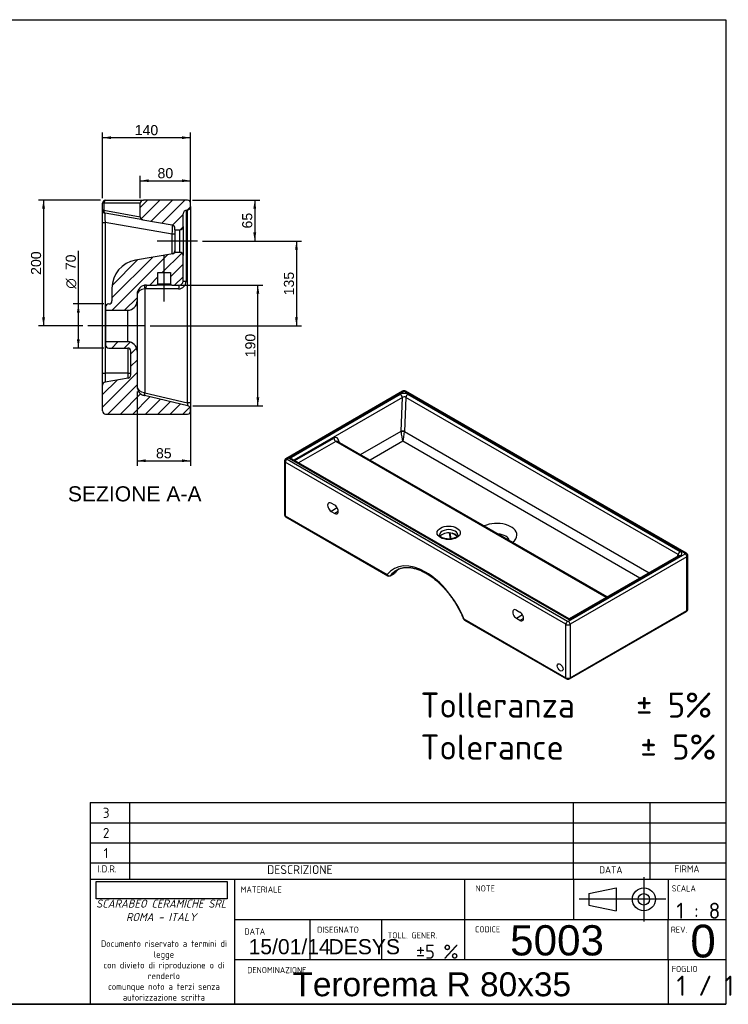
# Model space of a CAD drawing. Header units: millimetres. Extents: x 11 to 285, y 7 to 203.
# Tile 2 of 2: x 144 to 285, y 7 to 203. Entities that reach past the tile are written whole.
import ezdxf
from ezdxf.enums import TextEntityAlignment as Align
from ezdxf.lldxf.tags import DXFTag

# ---------------------------------------------------------------- set-up
doc = ezdxf.new("R2010")
doc.units = ezdxf.units.MM
for name, color, linetype in [('1', 7, 'Continuous'), ('Default', 7, 'Continuous'), ('Predefinito', 7, 'Continuous'), ('TEOREMAR_80X35', 7, 'Continuous')]:
    doc.layers.add(name, color=color, linetype=linetype)
doc.styles.add('SEACAD_Arial', font='arial.ttf')
doc.styles.add('SEACAD_Solid_Edge_ANSI1_Symbols', font='semeca1.ttf')
doc.styles.add('SEACAD_Solid_Edge_ISOB', font='seisobd.ttf')
tags = doc.linetypes.add('CENTER2', pattern=[28.575, 19.05, -3.175, 3.175, -3.175]).pattern_tags.tags
tags[10:11] = [DXFTag(74, 4), DXFTag(75, 0), DXFTag(340, '0'), DXFTag(46, 0.0), DXFTag(50, 0.0), DXFTag(44, 0.0), DXFTag(45, 0.0)]
tags[8:9] = [DXFTag(74, 4), DXFTag(75, 0), DXFTag(340, '0'), DXFTag(46, 0.0), DXFTag(50, 0.0), DXFTag(44, 0.0), DXFTag(45, 0.0)]
tags[6:7] = [DXFTag(74, 4), DXFTag(75, 0), DXFTag(340, '0'), DXFTag(46, 0.0), DXFTag(50, 0.0), DXFTag(44, 0.0), DXFTag(45, 0.0)]
tags[4:5] = [DXFTag(74, 4), DXFTag(75, 0), DXFTag(340, '0'), DXFTag(46, 0.0), DXFTag(50, 0.0), DXFTag(44, 0.0), DXFTag(45, 0.0)]
doc.dimstyles.new('ISO_PALLINATURA', dxfattribs={"dimtxt": 2, "dimasz": 1.7, "dimexe": 1, "dimexo": 1, "dimgap": 1, "dimtad": 1, "dimlfac": 8, "dimtxsty": 'SEACAD_Arial', "dimblk1": '_SE_FILLED', "dimblk2": '_SE_FILLED', "dimsah": 1, "dimcen": 1, "dimadec": 0, "dimazin": 0, "dimtfac": 1, "dimtmove": 0, "dimatfit": 3, "dimfxl": 1, "dimtolj": 1, "dimarcsym": 0})
picture_1 = doc.add_image_def('image1.jpg', size_in_pixel=(300, 40))

# ---------------------------------------------------------------- blocks, each defined once
blk = doc.blocks.new('SEANNOT_GROUP2')
at = {"layer": 'Default', "color": 7, "linetype": 'CENTER2'}
blk.add_line((179.42, 158.88), (171.42, 158.88), dxfattribs=at)
blk = doc.blocks.new('SEANNOT_GROUP3')
at = {"layer": 'Default', "color": 7, "linetype": 'CENTER2'}
blk.add_line((172.8, 146.88), (172.8, 156.13), dxfattribs=at)
blk = doc.blocks.new('SEANNOT_GROUP4')
at = {"layer": 'Default', "color": 7, "linetype": 'CENTER2'}
blk.add_line((169.05, 142.01), (157.67, 142.01), dxfattribs=at)
blk = doc.blocks.new('SE4')
at = {"layer": 'TEOREMAR_80X35', "linetype": 'Continuous'}
h = blk.add_hatch(dxfattribs=at)
h.set_pattern_fill('ANSI31', scale=0.55118, angle=9.362e-06, style=0)
edge = h.paths.add_edge_path()
edge.add_line((176.55, 161.76), (176.55, 164.26))
edge.add_arc((177.3, 164.26), 0.75, 90, 180, ccw=False)
edge.add_arc((177.3, 165.76), 0.75, 270, 360)
edge.add_line((178.05, 165.76), (178.05, 166.38))
edge.add_arc((177.42, 166.38), 0.625, 0, 90)
edge.add_line((177.42, 167.01), (168.67, 167.01))
edge.add_arc((168.67, 166.38), 0.625, 90, 180)
edge.add_line((168.05, 166.38), (168.05, 163.71))
edge.add_arc((168.67, 163.71), 0.625, 180, 260)
edge.add_line((168.56, 163.1), (174.4, 162.07))
edge.add_arc((174.3, 161.45), 0.625, 0, 80, ccw=False)
edge.add_line((174.92, 161.45), (174.92, 161.13))
edge.add_line((174.92, 161.13), (175.92, 161.13))
edge.add_arc((175.92, 161.76), 0.625, 270, 360)
h = blk.add_hatch(dxfattribs=at)
h.set_pattern_fill('ANSI31', scale=0.55118, angle=9.362e-06, style=0)
edge = h.paths.add_edge_path()
edge.add_line((161.17, 145.76), (161.17, 145.13))
edge.add_line((161.17, 145.13), (165.55, 145.13))
edge.add_arc((165.55, 147.01), 1.88, 270, 360)
edge.add_line((167.42, 147.01), (167.42, 148.26))
edge.add_arc((169.3, 148.26), 1.88, 90, 180, ccw=False)
edge.add_line((169.3, 150.13), (171.3, 150.13))
edge.add_arc((171.3, 150.38), 0.25, 270, 360)
edge.add_line((171.55, 150.38), (171.55, 152.63))
edge.add_line((171.55, 152.63), (174.05, 152.63))
edge.add_line((174.05, 152.63), (174.05, 150.38))
edge.add_arc((174.3, 150.38), 0.25, 180, 270)
edge.add_line((174.3, 150.13), (175.8, 150.13))
edge.add_arc((175.8, 150.88), 0.75, 270, 360)
edge.add_line((176.55, 150.88), (176.55, 156.01))
edge.add_arc((175.92, 156.01), 0.625, 0, 90)
edge.add_line((175.92, 156.63), (174.92, 156.63))
edge.add_arc((174.39, 156.96), 0.625, 279.7402, 328.4032, ccw=False)
edge.add_line((174.49, 156.35), (167.09, 155.08))
edge.add_arc((168.05, 149.53), 5.62, 99.7402, 180)
edge.add_line((162.42, 149.53), (162.42, 147.01))
edge.add_arc((161.8, 147.01), 0.625, 270, 360, ccw=False)
edge.add_arc((161.8, 145.76), 0.625, 90, 180)
h = blk.add_hatch(dxfattribs=at)
h.set_pattern_fill('ANSI31', scale=0.55118, angle=9.362e-06, style=0)
edge = h.paths.add_edge_path()
edge.add_line((177.47, 126.15), (168.87, 128.17))
edge.add_arc((169.3, 129.99), 1.88, 180, 256.7595, ccw=False)
edge.add_line((167.42, 129.99), (167.42, 137.01))
edge.add_arc((165.55, 137.01), 1.88, 0, 90)
edge.add_line((165.55, 138.88), (161.17, 138.88))
edge.add_line((161.17, 138.88), (161.17, 138.26))
edge.add_arc((161.8, 138.26), 0.625, 180, 270)
edge.add_line((161.8, 137.63), (165.55, 137.63))
edge.add_arc((165.55, 137.01), 0.625, 0, 90, ccw=False)
edge.add_line((166.17, 137.01), (166.17, 132.28))
edge.add_arc((165.55, 132.28), 0.625, 280, 360, ccw=False)
edge.add_line((165.65, 131.66), (161.06, 130.85))
edge.add_arc((161.17, 130.23), 0.625, 100, 180)
edge.add_line((160.55, 130.23), (160.55, 125.13))
edge.add_arc((161.17, 125.13), 0.625, 180, 270)
edge.add_line((161.17, 124.51), (177.42, 124.51))
edge.add_arc((177.42, 125.13), 0.625, 270, 360)
edge.add_line((178.05, 125.13), (178.05, 125.42))
edge.add_arc((177.3, 125.42), 0.75, 0, 76.7595)
at = {"layer": 'TEOREMAR_80X35', "color": 7, "linetype": 'Continuous'}
for p, q in [((160.55, 165.03), (160.55, 166.38)), ((160.84, 166.38), (160.55, 166.38)), ((160.84, 166.38), (160.84, 165.03)), ((168.05, 166.38), (160.84, 166.38)), ((161.17, 167.01), (168.67, 167.01)), ((168.05, 163.71), (168.05, 166.38)), ((177.42, 167.01), (168.67, 167.01)), ((178.05, 165.76), (178.05, 166.38)), ((160.55, 162.57), (160.55, 165.03)), ((160.84, 165.03), (160.55, 165.03)), ((160.84, 165.03), (168.05, 163.71)), ((168.56, 163.1), (161.06, 164.42)), ((177.16, 165), (177.16, 150.88)), ((177.43, 126.77), (177.43, 165.02)), ((178.05, 165.76), (178.05, 126.77)), ((160.55, 132.63), (160.55, 162.57)), ((160.55, 162.57), (161.06, 162.57)), ((161.06, 162.57), (161.06, 132.63)), ((174.4, 160.22), (161.06, 162.57)), ((168.56, 163.1), (174.4, 162.07)), ((176.55, 161.76), (176.55, 164.26)), ((174.92, 161.13), (174.92, 161.45)), ((174.92, 161.13), (174.92, 156.95)), ((174.92, 161.13), (175.92, 161.13)), ((175.92, 156.63), (175.92, 161.13)), ((176.55, 161.76), (176.55, 156.01)), ((174.4, 156.33), (174.4, 160.22)), ((174.92, 160.22), (174.4, 160.22)), ((174.92, 156.95), (174.92, 156.63)), ((175.92, 156.63), (174.92, 156.63)), ((174.49, 156.35), (167.09, 155.08)), ((176.55, 150.88), (176.55, 156.01)), ((171.55, 150.38), (171.55, 152.63)), ((171.55, 152.63), (174.05, 152.63)), ((174.05, 152.63), (174.05, 150.38)), ((176.55, 150.88), (177.16, 150.88)), ((162.42, 149.53), (162.42, 147.01)), ((168.96, 149.37), (168.96, 128.76)), ((175.66, 149.38), (169.16, 149.38)), ((169.3, 150.13), (171.3, 150.13)), ((174.3, 150.13), (171.3, 150.13)), ((171.55, 150.38), (174.05, 150.38)), ((174.3, 150.13), (175.8, 150.13)), ((167.42, 148.26), (167.42, 147.01)), ((167.42, 147.01), (167.42, 137.01)), ((161.17, 145.76), (161.17, 145.13)), ((161.17, 145.13), (161.17, 138.88)), ((161.17, 145.13), (165.55, 145.13)), ((165.55, 138.88), (165.55, 145.13)), ((165.55, 138.88), (161.17, 138.88)), ((161.17, 138.88), (161.17, 138.26)), ((161.8, 137.63), (165.55, 137.63)), ((165.65, 132.63), (165.65, 137.62)), ((166.17, 132.28), (166.17, 137.01)), ((167.42, 137.01), (167.42, 129.99)), ((160.55, 130.23), (160.55, 132.63)), ((160.55, 132.63), (161.06, 132.63)), ((161.06, 132.63), (161.06, 130.85)), ((165.65, 132.63), (161.06, 132.63)), ((165.65, 131.66), (161.06, 130.85)), ((165.65, 131.66), (165.65, 132.63)), ((165.65, 132.63), (166.17, 132.63)), ((160.55, 125.13), (160.55, 130.23)), ((168.96, 128.76), (168.87, 128.78)), ((177.47, 126.15), (168.87, 128.17)), ((168.96, 128.76), (177.43, 126.77)), ((178.05, 126.77), (177.43, 126.77)), ((178.05, 126.77), (178.05, 125.42)), ((178.05, 125.13), (178.05, 125.42)), ((161.17, 124.51), (177.42, 124.51))]:
    blk.add_line(p, q, dxfattribs=at)
for centre, radius, start, end in [((161.17, 166.38), 0.625, 90, 180), ((168.67, 166.38), 0.625, 90, 180), ((177.42, 166.38), 0.625, 0, 90), ((161.17, 165.03), 0.625, 180, 260), ((177.3, 164.26), 0.75, 90, 180), ((177.3, 165.76), 0.75, 270, 0), ((168.67, 163.71), 0.625, 180, 260), ((174.3, 161.45), 0.625, 0, 80), ((175.92, 161.76), 0.625, 270, 0), ((174.3, 156.95), 0.625, 279.7402, 0), ((174.39, 156.96), 0.625, 279.7402, 328.4032), ((175.92, 156.01), 0.625, 0, 90), ((168.05, 149.53), 5.62, 99.7402, 180), ((175.66, 150.88), 1.5, 270, 0), ((175.8, 150.88), 0.75, 270, 0), ((169.3, 148.26), 1.88, 90, 180), ((169.16, 148.26), 1.13, 90, 100.3345), ((171.3, 150.38), 0.25, 270, 0), ((174.3, 150.38), 0.25, 180, 270), ((161.8, 147.01), 0.625, 270, 0), ((165.55, 147.01), 1.87, 270, 0), ((161.8, 145.76), 0.625, 90, 180), ((165.55, 137.01), 1.87, 0, 90), ((161.8, 138.26), 0.625, 180, 270), ((165.55, 137.01), 0.625, 0, 90), ((165.55, 132.28), 0.625, 280, 0), ((161.17, 130.23), 0.625, 100, 180), ((169.3, 129.99), 1.87, 180, 256.7595), ((177.3, 125.42), 0.75, 0, 76.7595), ((161.17, 125.13), 0.625, 180, 270), ((177.42, 125.13), 0.625, 270, 0)]:
    blk.add_arc(centre, radius, start, end, dxfattribs=at)
for centre, major_axis, ratio, start_param, end_param in [((161.17, 166.38), (0, -0.625), 0.527094, 3.141593, 4.712389), ((161.17, 165.03), (0.109, 0.616), 0.521274, 1.662453, 3.141593), ((161.17, 162.49), (0.11, -1.92), 0.054033, 3.128851, 4.669489), ((174.3, 160.18), (0.11, 1.88), 0.05625, 4.735914, 6.276552), ((169.3, 148.26), (1.88, 0), 0.6, 1.751167, 3.141593), ((169.09, 149.37), (-0.135, 0.738), 0.176576, 0, 1.538608), ((169.3, 149.38), (0, 0.75), 0.179395, 0, 1.570796), ((175.8, 149.38), (0, -0.75), 0.179395, 3.141593, 4.712389), ((169.3, 129.99), (-1.88, 0), 0.666667, 0, 1.339706), ((169.01, 128.78), (0.143, 0.608), 0.223258, 1.623279, 3.141593), ((169.07, 128.76), (0.143, 0.608), 0.174773, 1.611896, 3.141593), ((177.3, 126.83), (-0.182, 0.682), 0.164169, 3.053807, 4.583503)]:
    blk.add_ellipse(centre, major_axis=major_axis, ratio=ratio, start_param=start_param, end_param=end_param, dxfattribs=at)
blk = doc.blocks.new('DMBLK151')
at = {"layer": 'Default', "linetype": 'Continuous'}
for points in [[(162.25, 179.69), (160.55, 179.41), (162.25, 179.13)], [(176.35, 179.69), (176.35, 179.13), (178.05, 179.41)]]:
    blk.add_hatch(color=7, dxfattribs=at).paths.add_polyline_path(points)
at = {"layer": 'Default', "color": 7, "linetype": 'Continuous'}
for p, q in [((160.55, 167.38), (160.55, 180.41)), ((178.05, 166.76), (178.05, 180.41)), ((178.05, 179.41), (160.55, 179.41))]:
    blk.add_line(p, q, dxfattribs=at)
at = {"layer": 'Default', "color": 7, "linetype": 'Continuous', "style": 'SEACAD_Arial'}
blk.add_text('140', height=2, dxfattribs=at).set_placement((166.95, 181.91), align=Align.TOP_LEFT)
blk = doc.blocks.new('_SE_FILLED')
at = {"color": 0}
blk.add_line((0, 0), (-1, 0), dxfattribs=at)
blk.add_solid([(0, 0), (-1, -0.1665), (-1, 0.1665), (0, 0)], dxfattribs=at)
blk = doc.blocks.new('DMBLK152')
at = {"layer": 'Default', "linetype": 'Continuous'}
for points in [[(191.07, 165.31), (190.78, 167.01), (190.5, 165.31)], [(191.07, 160.58), (190.5, 160.58), (190.78, 158.88)]]:
    blk.add_hatch(color=7, dxfattribs=at).paths.add_polyline_path(points)
at = {"layer": 'Default', "color": 7, "linetype": 'Continuous'}
for p, q in [((178.42, 167.01), (191.78, 167.01)), ((190.78, 167.01), (190.78, 158.88)), ((180.42, 158.88), (191.78, 158.88))]:
    blk.add_line(p, q, dxfattribs=at)
at = {"layer": 'Default', "color": 7, "linetype": 'Continuous', "style": 'SEACAD_Arial'}
blk.add_text('65', height=2, rotation=90, dxfattribs=at).set_placement((188.28, 161.38), align=Align.TOP_LEFT)
blk = doc.blocks.new('DMBLK153')
at = {"layer": 'Default', "linetype": 'Continuous'}
for points in [[(191.68, 148.43), (191.4, 150.13), (191.12, 148.43)], [(191.68, 127.85), (191.12, 127.85), (191.4, 126.15)]]:
    blk.add_hatch(color=7, dxfattribs=at).paths.add_polyline_path(points)
at = {"layer": 'Default', "color": 7, "linetype": 'Continuous'}
for p, q in [((176.05, 150.13), (192.4, 150.13)), ((191.4, 126.15), (191.4, 150.13)), ((178.47, 126.15), (192.4, 126.15))]:
    blk.add_line(p, q, dxfattribs=at)
at = {"layer": 'Default', "color": 7, "linetype": 'Continuous', "style": 'SEACAD_Arial'}
blk.add_text('190', height=2, rotation=90, dxfattribs=at).set_placement((188.9, 135.79), align=Align.TOP_LEFT)
blk = doc.blocks.new('DMBLK154')
at = {"layer": 'Default', "linetype": 'Continuous'}
for points in [[(169.12, 114.96), (169.12, 115.52), (167.42, 115.24)], [(176.35, 114.96), (178.05, 115.24), (176.35, 115.52)]]:
    blk.add_hatch(color=7, dxfattribs=at).paths.add_polyline_path(points)
at = {"layer": 'Default', "color": 7, "linetype": 'Continuous'}
for p, q in [((167.42, 128.99), (167.42, 114.24)), ((178.05, 125.77), (178.05, 114.24)), ((167.42, 115.24), (178.05, 115.24))]:
    blk.add_line(p, q, dxfattribs=at)
at = {"layer": 'Default', "color": 7, "linetype": 'Continuous', "style": 'SEACAD_Arial'}
blk.add_text('85', height=2, dxfattribs=at).set_placement((171.17, 117.74), align=Align.TOP_LEFT)
blk = doc.blocks.new('SE6')
at = {"layer": 'TEOREMAR_80X35', "color": 7, "linetype": 'Continuous'}
for p, q in [((220.13, 129.04), (196.94, 115.65)), ((220.38, 129.01), (197.19, 115.62)), ((197.61, 115.7), (219.67, 128.44)), ((220.09, 127.8), (198.56, 115.36)), ((219.83, 121.11), (220.09, 127.8)), ((276.25, 96.84), (220.53, 129.01)), ((220.78, 127.83), (220.53, 121.08)), ((276.5, 96.87), (220.78, 129.04)), ((274.84, 96.61), (220.78, 127.83)), ((221.19, 128.44), (275.26, 97.23)), ((198.74, 115.26), (206.47, 119.73)), ((211.79, 116.46), (219.83, 121.11)), ((220.53, 121.03), (269.09, 93)), ((206.89, 119.08), (199.5, 114.82)), ((260.58, 88.09), (206.89, 119.08)), ((260.76, 88.19), (207.24, 119.09)), ((207.48, 119.15), (207.51, 118.93)), ((220.18, 119.1), (213.7, 115.36)), ((267.24, 91.93), (220.18, 119.1)), ((197.19, 115.54), (252.91, 83.37)), ((253.19, 83.62), (197.61, 115.7)), ((253.19, 83.82), (198.21, 115.56)), ((196.66, 115.17), (196.66, 104.56)), ((196.84, 114.93), (196.84, 104.31)), ((252.56, 82.76), (196.84, 114.93)), ((206.67, 106.4), (205.96, 106.8)), ((207.17, 105.87), (205.96, 105.17)), ((196.84, 104.31), (217.07, 92.63)), ((196.94, 104.09), (217.18, 92.4)), ((205.96, 105.17), (206.67, 104.76)), ((207.37, 105.17), (206.67, 104.76)), ((229.41, 100.9), (229.61, 99.71)), ((229.53, 100.89), (229.72, 99.72)), ((230.09, 100.73), (229.9, 100.84)), ((253.05, 83.37), (276.25, 96.76)), ((274.95, 96.38), (253.19, 83.82)), ((275.25, 96.35), (253.19, 83.62)), ((276.6, 96.15), (253.41, 82.76)), ((274.71, 96.24), (274.84, 96.61)), ((276.6, 85.53), (276.6, 96.15)), ((276.77, 85.78), (276.77, 96.39)), ((217.68, 92.4), (218.44, 92.84)), ((217.73, 92.45), (218.49, 92.89)), ((242.73, 85.58), (243.44, 85.17)), ((243.94, 84.64), (242.73, 83.94)), ((253.3, 71.92), (276.5, 85.31)), ((253.41, 72.14), (276.6, 85.53)), ((232.32, 83.83), (252.56, 72.14)), ((232.42, 83.6), (252.66, 71.92)), ((243.44, 83.53), (242.73, 83.94)), ((244.14, 83.94), (243.44, 83.53)), ((252.56, 72.14), (252.56, 82.76)), ((253.19, 83.62), (253.19, 83.82)), ((253.41, 82.76), (253.41, 72.14))]:
    blk.add_line(p, q, dxfattribs=at)
for centre, radius, start, end in [((220.45, 128.47), 0.654, 60.6322, 119.3678), ((197.2, 115.18), 0.54, 119.1955, 180.2268), ((197.2, 104.55), 0.537, 179.5503, 240.9857), ((227.41, 94.6), 6.69, 58.3728, 66.402), ((276.23, 96.4), 0.537, 359.5503, 60.9857), ((217.43, 92.83), 0.5, 240, 300), ((218.19, 93.28), 0.5, 300, 318.4378), ((222.87, 89.17), 5.73, 126.6826, 138.804), ((276.23, 85.78), 0.54, 299.1955, 0.2268), ((232.67, 84.03), 0.5, 202.2937, 240), ((252.98, 72.49), 0.654, 240.6322, 299.3678)]:
    blk.add_arc(centre, radius, start, end, dxfattribs=at)
for centre, major_axis, ratio, start_param, end_param in [((220.38, 128.6), (0.25, -0.433), 0.57735, 2.356194, 3.141593), ((220.53, 128.6), (-0.25, -0.433), 0.57735, 3.141593, 3.926991), ((220.43, 127.96), (-1.1, -0.01), 0.601507, 3.936018, 5.465714), ((219.67, 127.95), (-0.3, 0.52), 0.57735, 4.107362, 5.497787), ((220.43, 127.47), (0.469, 0.195), 0.910295, 0.425355, 1.955051), ((220.45, 128.97), (-0.1, 0), 0.57735, 3.926991, 5.497787), ((221.19, 127.95), (-0.3, -0.52), 0.57735, 3.926991, 5.266696), ((206.63, 118.66), (-0.4, -1.15), 0.668984, 2.227284, 3.79808), ((206.89, 119.57), (0.3, -0.52), 0.57735, 4.107362, 5.497787), ((220.18, 120.98), (-0.5, 0.019), 0.322247, 3.964842, 5.494539), ((220.91, 120.74), (-0.54, 1.41), 0.658279, 1.071767, 1.122487), ((220.18, 120.93), (-0.5, 0), 0.290021, 3.953232, 5.471546), ((220.18, 120.32), (0.23, -1.59), 0.166903, 4.224357, 5.564063), ((220.18, 120.32), (-0.23, -1.59), 0.166903, 0.719122, 2.058828), ((221.25, 120.85), (-0.265, 0.983), 0.688251, 1.147382, 1.198102), ((207.05, 118.51), (-0.047, -0.628), 0.715253, 2.809311, 3.594709), ((207.9, 119), (0.594, 0.086), 0.46441, 2.280905, 2.717938), ((197.19, 115.13), (0.25, 0.433), 0.57735, 0.785398, 2.356194), ((197.19, 115.21), (0.25, -0.433), 0.57735, 2.356194, 3.14141), ((197.26, 115.58), (0.1, 0), 0.57735, 2.356194, 3.926991), ((197.61, 115.21), (-0.849, 0), 0.57735, 3.926991, 4.712389), ((197.26, 115.17), (0.6, 0), 0.57735, 3.140775, 3.926991), ((205.96, 105.99), (0.5, -0.866), 0.57735, 2.356194, 5.497787), ((206.67, 105.58), (-0.5, 0.866), 0.57735, 2.356194, 5.497787), ((197.26, 104.56), (0.6, 0), 0.57735, 3.141593, 3.926991), ((197.19, 104.52), (0.25, 0.433), 0.57735, 2.356194, 3.141593), ((238.84, 100.48), (4, 0), 0.57735, 0, 2.243826), ((229.29, 100.52), (-1.8, 0), 0.57735, 3.140749, 6.283185), ((229.29, 100.52), (-1.8, 0), 0.57735, 0, 0.002024), ((229.29, 99.86), (-1.8, 0), 0.57735, 4.459511, 5.911748), ((229.29, 99.86), (1.8, 0), 0.57735, 0.373639, 1.317919), ((229.74, 100.46), (-0.25, -0.433), 0.57735, -3.756993, -3.554305), ((238.84, 99.25), (-2.5, 0), 0.57735, 3.24992, 4.604062), ((238.84, 100.48), (4, 0), 0.57735, 5.610156, 6.283185), ((275.26, 96.74), (-0.3, -0.52), 0.57735, 3.926991, 5.266696), ((274.43, 96.3), (-0.563, -0.198), 0.48822, 2.825493, 3.720615), ((275.25, 95.86), (0.3, -0.52), 0.57735, 2.356194, 3.141593), ((274.43, 96.79), (-1.15, -0.01), 0.554038, 2.366971, 3.896667), ((276.25, 96.43), (-0.25, -0.433), 0.57735, 3.141132, 3.926991), ((276.17, 96.8), (-0.1, 0), 0.57735, 2.356194, 3.926991), ((276.25, 96.35), (0.25, -0.433), 0.57735, 0.785398, 2.356194), ((276.17, 96.39), (-0.6, 0), 0.57735, 2.356194, 3.140775), ((224.7, 82.77), (6.34, -10.99), 0.57735, 1.340575, 3.371814), ((217.43, 92.83), (0.25, 0.433), 0.57735, 2.356194, 3.141593), ((217.43, 92.83), (0.395, -0.307), 0.794954, 4.400226, 5.971023), ((217.43, 92.83), (-0.25, 0.433), 0.57735, 3.141593, 3.371814), ((225.05, 82.97), (6.09, -10.55), 0.57735, 3.141074, 3.371814), ((218.19, 93.28), (-0.25, 0.433), 0.57735, 3.141593, 3.371814), ((224.98, 82.93), (4, -11.65), 0.66947, 3.347579, 3.501851), ((218.19, 93.28), (-0.374, 0.332), 0.70062, 2.87741, 3.14109), ((242.73, 84.76), (0.5, -0.866), 0.57735, 2.356194, 5.497787), ((243.44, 84.35), (-0.5, 0.866), 0.57735, 2.356194, 5.497787), ((276.25, 85.74), (-0.25, 0.433), 0.57735, 3.141593, 3.926991), ((276.17, 85.78), (-0.6, 0), 0.57735, 2.356194, 3.141593), ((232.67, 84.03), (0.463, 0.19), 0.186319, 3.14116, 3.769732), ((232.67, 84.03), (0.25, 0.433), 0.57735, 2.356194, 3.141593), ((252.91, 82.96), (-0.25, -0.433), 0.57735, 3.926991, 5.497787), ((252.98, 83), (-0.6, 0), 0.57735, 0.785398, 2.356194), ((252.98, 83.41), (0.1, 0), 0.57735, 3.926991, 5.497787), ((253.05, 82.96), (-0.25, 0.433), 0.57735, 3.926991, 5.497787), ((252.98, 72.39), (-0.6, 0), 0.57735, 0.785398, 2.356194), ((252.91, 72.35), (0.25, 0.433), 0.57735, 2.356194, 3.142112), ((253.05, 72.35), (-0.25, 0.433), 0.57735, 3.141117, 3.926991)]:
    blk.add_ellipse(centre, major_axis=major_axis, ratio=ratio, start_param=start_param, end_param=end_param, dxfattribs=at)
for centre, major_axis in [((229.29, 100.93), (2.3, 0)), ((251.43, 74.19), (-0.4, 0.693))]:
    blk.add_ellipse(centre, major_axis=major_axis, ratio=0.57735, dxfattribs=at)
for points, knots in [([(231.09, 100.52), (231.09, 100.51), (231.09, 100.48), (231.08, 100.43), (231.06, 100.37), (231.01, 100.3), (230.95, 100.22), (230.86, 100.14), (230.75, 100.06), (230.62, 99.98), (230.48, 99.91), (230.31, 99.85), (230.14, 99.79), (229.94, 99.75), (229.74, 99.72), (229.54, 99.7), (229.33, 99.69), (229.11, 99.69), (228.9, 99.71), (228.7, 99.74), (228.51, 99.78), (228.32, 99.83), (228.15, 99.89), (228, 99.96), (227.87, 100.04), (227.76, 100.12), (227.66, 100.19), (227.59, 100.27), (227.54, 100.34), (227.51, 100.41), (227.5, 100.47), (227.49, 100.5), (227.49, 100.52)], [0, 0, 0, 0, 0.015865, 0.056383, 0.091487, 0.124199, 0.158972, 0.192437, 0.225461, 0.258452, 0.291576, 0.324934, 0.358551, 0.392408, 0.426466, 0.460677, 0.494985, 0.529336, 0.563667, 0.59791, 0.632009, 0.665909, 0.699563, 0.732933, 0.766003, 0.798802, 0.831435, 0.864092, 0.897104, 0.931175, 0.967637, 1, 1, 1, 1]), ([(275.01, 96.42), (275.01, 96.42), (275, 96.42), (274.98, 96.4), (274.96, 96.39), (274.95, 96.38)], [0.4711965, 0.4711965, 0.4711965, 0.4711965, 0.6524641, 0.8636755, 1, 1, 1, 1]), ([(218.96, 93.53), (219.01, 93.56), (219.13, 93.63), (219.37, 93.74), (219.65, 93.84), (219.95, 93.93), (220.26, 93.99), (220.57, 94.04), (220.9, 94.06), (221.23, 94.06), (221.57, 94.03), (221.91, 93.99), (222.27, 93.92), (222.63, 93.83), (222.99, 93.72), (223.36, 93.59), (223.73, 93.44), (224.1, 93.27), (224.48, 93.08), (224.86, 92.87), (225.24, 92.64), (225.62, 92.38), (226, 92.11), (226.38, 91.83), (226.75, 91.52), (227.12, 91.2), (227.49, 90.85), (227.85, 90.5), (228.21, 90.13), (228.56, 89.74), (228.91, 89.34), (229.24, 88.93), (229.57, 88.5), (229.89, 88.06), (230.2, 87.62), (230.49, 87.16), (230.78, 86.7), (231.06, 86.22), (231.32, 85.74), (231.57, 85.26), (231.81, 84.77), (232.03, 84.29), (232.15, 84), (232.21, 83.84)], [0, 0, 0, 0, 0.013084, 0.038821, 0.064522, 0.090132, 0.115615, 0.140948, 0.166128, 0.191162, 0.216067, 0.240863, 0.265571, 0.29021, 0.314798, 0.339349, 0.363877, 0.388391, 0.412898, 0.437404, 0.461913, 0.486428, 0.510951, 0.535485, 0.56003, 0.584586, 0.609153, 0.633731, 0.65832, 0.682918, 0.707525, 0.732139, 0.756761, 0.781388, 0.806019, 0.830655, 0.855293, 0.879932, 0.904571, 0.929209, 0.953844, 0.978476, 1, 1, 1, 1])]:
    blk.add_open_spline(points, degree=3, knots=knots, dxfattribs=at)
blk = doc.blocks.new('DMBLK163')
at = {"layer": 'Default', "linetype": 'Continuous'}
for points in [[(199.35, 157.18), (199.07, 158.88), (198.79, 157.18)], [(199.35, 143.71), (198.79, 143.71), (199.07, 142.01)]]:
    blk.add_hatch(color=7, dxfattribs=at).paths.add_polyline_path(points)
at = {"layer": 'Default', "color": 7, "linetype": 'Continuous'}
for p, q in [((180.42, 158.88), (200.07, 158.88)), ((199.07, 158.88), (199.07, 142.01)), ((170.05, 142.01), (200.07, 142.01))]:
    blk.add_line(p, q, dxfattribs=at)
at = {"layer": 'Default', "color": 7, "linetype": 'Continuous', "style": 'SEACAD_Arial'}
blk.add_text('135', height=2, rotation=90, dxfattribs=at).set_placement((196.57, 148.1), align=Align.TOP_LEFT)
blk = doc.blocks.new('DMBLK164')
at = {"layer": 'Default', "linetype": 'Continuous'}
for points in [[(155.47, 144.68), (156.04, 144.68), (155.75, 146.38)], [(155.47, 139.33), (155.75, 137.63), (156.04, 139.33)]]:
    blk.add_hatch(color=7, dxfattribs=at).paths.add_polyline_path(points)
at = {"layer": 'Default', "color": 7, "linetype": 'Continuous'}
for p, q in [((155.75, 156.92), (155.75, 137.63)), ((160.8, 146.38), (154.75, 146.38)), ((160.8, 137.63), (154.75, 137.63))]:
    blk.add_line(p, q, dxfattribs=at)
for s, style, p in [('70', 'SEACAD_Arial', (153.25, 153.09)), ('O', 'SEACAD_Solid_Edge_ANSI1_Symbols', (153.25, 149.41))]:
    blk.add_text(s, height=2, rotation=90, dxfattribs=dict(at, style=style)).set_placement(p, align=Align.TOP_LEFT)
blk = doc.blocks.new('DMBLK165')
at = {"layer": 'Default', "linetype": 'Continuous'}
for points in [[(148.56, 165.31), (149.13, 165.31), (148.85, 167.01)], [(148.56, 143.71), (148.85, 142.01), (149.13, 143.71)]]:
    blk.add_hatch(color=7, dxfattribs=at).paths.add_polyline_path(points)
at = {"layer": 'Default', "color": 7, "linetype": 'Continuous'}
for p, q in [((160.17, 167.01), (147.85, 167.01)), ((148.85, 167.01), (148.85, 142.01)), ((156.67, 142.01), (147.85, 142.01))]:
    blk.add_line(p, q, dxfattribs=at)
at = {"layer": 'Default', "color": 7, "linetype": 'Continuous', "style": 'SEACAD_Arial'}
blk.add_text('200', height=2, rotation=90, dxfattribs=at).set_placement((146.35, 152.16), align=Align.TOP_LEFT)
blk = doc.blocks.new('DMBLK166')
at = {"layer": 'Default', "linetype": 'Continuous'}
for points in [[(169.75, 171.14), (168.05, 170.86), (169.75, 170.58)], [(176.35, 171.14), (176.35, 170.58), (178.05, 170.86)]]:
    blk.add_hatch(color=7, dxfattribs=at).paths.add_polyline_path(points)
at = {"layer": 'Default', "color": 7, "linetype": 'Continuous'}
for p, q in [((168.05, 167.38), (168.05, 171.86)), ((168.05, 170.86), (178.05, 170.86)), ((178.05, 167.38), (178.05, 171.86))]:
    blk.add_line(p, q, dxfattribs=at)
at = {"layer": 'Default', "color": 7, "linetype": 'Continuous', "style": 'SEACAD_Arial'}
blk.add_text('80', height=2, dxfattribs=at).set_placement((171.48, 173.36), align=Align.TOP_LEFT)
blk = doc.blocks.new('SEANNOT_GROUP7')
at = {"layer": 'Default', "color": 7, "linetype": 'Continuous', "style": 'SEACAD_Arial'}
blk.add_text('15/01/14', height=3, dxfattribs=at).set_placement((189.56, 20.23), align=Align.TOP_LEFT)
blk = doc.blocks.new('SEANNOT_GROUP8')
at = {"layer": 'Default', "color": 7, "linetype": 'Continuous', "style": 'SEACAD_Solid_Edge_ISOB'}
blk.add_text('1 / 1', height=4, dxfattribs=at).set_placement((274.53, 12.97), align=Align.TOP_LEFT)
blk = doc.blocks.new('SEANNOT_GROUP9')
at = {"layer": 'Predefinito', "color": 7, "linetype": 'CENTER2'}
for p, q in [((268.05, 32.51), (268.05, 23.76)), ((272.43, 28.14), (263.68, 28.14))]:
    blk.add_line(p, q, dxfattribs=at)
blk = doc.blocks.new('SEANNOT_GROUP10')
at = {"layer": 'Predefinito', "color": 7, "linetype": 'CENTER2'}
blk.add_line((264.58, 28.14), (255.17, 28.14), dxfattribs=at)
blk = doc.blocks.new('SEANNOT_GROUP11')
at = {"layer": 'Predefinito', "color": 7, "linetype": 'Continuous', "style": 'SEACAD_Arial'}
blk.add_text('Terorema R 80x35', height=4.75, dxfattribs=at).set_placement((198.28, 13.63), align=Align.TOP_LEFT)
blk = doc.blocks.new('SEANNOT_GROUP13')
at = {"layer": 'Predefinito', "color": 7, "linetype": 'Continuous', "style": 'SEACAD_Arial'}
blk.add_text('DESYS', height=3, dxfattribs=at).set_placement((205.42, 20.22), align=Align.TOP_LEFT)
blk = doc.blocks.new('SEANNOT_GROUP15')
at = {"layer": 'Predefinito', "color": 7, "linetype": 'Continuous', "style": 'SEACAD_Arial'}
blk.add_text('5003', height=6, dxfattribs=at).set_placement((241.49, 22.99), align=Align.TOP_LEFT)
blk = doc.blocks.new('SEANNOT_GROUP16')
at = {"layer": 'Predefinito', "color": 7, "linetype": 'Continuous', "style": 'SEACAD_Arial'}
blk.add_text('0', height=6.5, dxfattribs=at).set_placement((277.28, 23.09), align=Align.TOP_LEFT)

msp = doc.modelspace()

# ---------------------------------------------------------------- linework, layer by layer
at = {"layer": '1', "color": 7, "linetype": 'Continuous'}
for p, q in [((10.8564, 202.845), (284.3566, 202.845)), ((284.3566, 202.845), (284.3566, 7.2813)), ((158.1293, 47.3492), (284.3566, 47.3492)), ((254.0877, 32.148), (254.0877, 47.348)), ((269.2877, 32.148), (269.2877, 47.348)), ((158.1293, 43.3492), (284.3566, 43.3492)), ((158.1293, 39.3492), (284.3566, 39.3492)), ((158.1293, 35.3492), (284.3566, 35.3492)), ((158.1293, 32.148), (284.3566, 32.148)), ((254.0877, 32.148), (254.0877, 24.148)), ((272.887, 32.148), (272.887, 24.148)), ((257.0986, 29.2778), (262.5353, 30.4173)), ((262.5353, 30.4173), (262.5353, 25.8591)), ((257.0986, 29.2778), (257.0986, 26.9987)), ((257.0986, 26.9987), (262.5353, 25.8591)), ((186.7808, 24.148), (284.3566, 24.148)), ((272.887, 16.148), (272.887, 24.148)), ((186.7808, 16.148), (284.3566, 16.148)), ((272.887, 16.148), (272.887, 7.4715)), ((284.3566, 7.2813), (10.8564, 7.2813)), ((88.7928, 7.3094), (284.3566, 7.3094))]:
    msp.add_line(p, q, dxfattribs=at)
for radius in [2.2791, 1.1396]:
    msp.add_circle((268.0508, 28.1382), radius, dxfattribs=at)
at = {"layer": 'Predefinito', "color": 7, "linetype": 'Continuous'}
for p, q in [((158.1293, 47.3492), (158.1293, 7.4489)), ((165.9434, 47.3492), (165.9434, 32.148)), ((186.7808, 32.148), (186.7808, 7.4489)), ((232.4353, 32.148), (232.4353, 16.148)), ((201.7143, 24.148), (201.7143, 16.148)), ((215.9586, 24.148), (215.9586, 16.148)), ((201.7143, 7.4715), (201.7143, 7.4489))]:
    msp.add_line(p, q, dxfattribs=at)

# ---------------------------------------------------------------- block references
at = {"layer": 'Default'}
for name in ['SE4', 'SEANNOT_GROUP2', 'SEANNOT_GROUP3', 'SEANNOT_GROUP4', 'SE6', 'SEANNOT_GROUP7', 'SEANNOT_GROUP8']:
    msp.add_blockref(name, (0, 0), dxfattribs=at)
at = {"layer": 'Predefinito'}
for name in ['SEANNOT_GROUP9', 'SEANNOT_GROUP10', 'SEANNOT_GROUP15', 'SEANNOT_GROUP16', 'SEANNOT_GROUP13', 'SEANNOT_GROUP11']:
    msp.add_blockref(name, (0, 0), dxfattribs=at)

# ---------------------------------------------------------------- texts
at = {"layer": '1', "char_height": 2.5}
for s, insert, width, attachment_point in [('{\\fSolid Edge ISO|b0||i0||c0|p34;\\C7;\\H1.224;\\W1.;MATERIALE}', (187.973, 29.4728), 10.809979, 7), ('{\\fSolid Edge ISO|b0||i0||c0|p34;\\C7;\\H1.224;\\W1.;NOTE}', (234.6244, 29.6843), 10.809979, 7), ('{\\fSolid Edge ISO|b0||i0||c0|p34;\\C7;\\H1.224;\\W1.;SCALA}', (273.5792, 29.6843), 5.936299, 7), ('{\\fSolid Edge ISO|b0||i0||c0|p34;\\C7;\\H3.2;\\W1.;1 : 8}', (278.8675, 24.2623), 9.508103, 8), ('{\\fSolid Edge ISO|b0||i0||c0|p34;\\C7;\\H2.8;\\W1.;±5 %}', (222.7911, 16.3396), 8.979776, 7), ('{\\fSolid Edge ISO|b0||i0||c0|p34;\\C7;\\H1.224;\\W1.;DATA}', (188.7404, 21.12), 10.809979, 7), ('{\\fSolid Edge ISO|b0||i0||c0|p34;\\C7;\\H1.224;\\W1.;DISEGNATO}', (203.1816, 21.4782), 10.809979, 7), ('{\\fSolid Edge ISO|b0||i0||c0|p34;\\C7;\\H1.224;\\W1.;TOLL. GENER.}', (217.1415, 20.3681), 10.809979, 7), ('{\\fSolid Edge ISO|b0||i0||c0|p34;\\C7;\\H1.224;\\W1.;CODICE}', (234.5252, 21.5634), 10.809979, 7), ('{\\fSolid Edge ISO|b0||i0||c0|p34;\\C7;\\H1.224;\\W1.;REV.}', (273.4061, 21.4974), 4.565089, 7), ('{\\fSolid Edge ISO|b0||i0||c0|p34;\\C7;\\H1.220895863;\\W1.;DENOMINAZIONE}', (189.2884, 13.4635), 15.764324, 7), ('{\\fSolid Edge ISO|b0||i0||c0|p34;\\C7;\\H1.224;\\W1.;FOGLIO}', (273.5792, 13.6843), 8.748316, 7)]:
    msp.add_mtext(s, dxfattribs=dict(at, insert=insert, width=width, attachment_point=attachment_point))
at = {"layer": 'Default', "color": 7, "linetype": 'Continuous', "style": 'SEACAD_Arial'}
msp.add_text('SEZIONE A-A', height=3, dxfattribs=at).set_placement((153.6725, 110.1708), align=Align.TOP_LEFT)
at = {"layer": 'Default', "insert": (223.6985, 69.2101), "char_height": 2.5, "width": 68.209645, "attachment_point": 1}
msp.add_mtext('{\\fSolid Edge ISO|b0||i0||c0|p34;\\C7;\\H5.;\\W1.;Tolleranza    ± 5%\\P}{\\fSolid Edge ISO|b0||i0||c0|p34;\\C7;\\H5.;\\W1.;Tolerance     ± 5%}', dxfattribs=at)
at = {"layer": 'Predefinito', "char_height": 2.5}
for s, insert, width, attachment_point in [('{\\fSolid Edge ISO|b0||i0||c0|p34;\\C7;\\H2.;\\W1.;3}', (161.2704, 45.3109), 5.52284, 5), ('{\\fSolid Edge ISO|b0||i0||c0|p34;\\C7;\\H2.;\\W1.;2}', (161.2704, 41.3109), 5.52284, 5), ('{\\fSolid Edge ISO|b0||i0||c0|p34;\\C7;\\H2.;\\W1.;1}', (161.2704, 37.3109), 5.52284, 5), ('{\\fSolid Edge ISO|b0||i0||c0|p34;\\C7;\\H1.4;\\W1.;I.D.R.}', (161.4558, 34.8773), 6.334565, 2), ('{\\fSolid Edge ISO|b0||i0||c0|p34;\\C7;\\H1.75;\\W1.;DESCRIZIONE}', (199.7302, 34.9045), 117.451651, 2), ('{\\fSolid Edge ISO|b0||i0||c0|p34;\\C7;\\H1.4;\\W1.;DATA}', (261.4826, 34.6964), 14.793546, 2), ('{\\fSolid Edge ISO|b0||i0||c0|p34;\\C7;\\H1.4;\\W1.;FIRMA}', (276.5949, 34.876), 14.433669, 2), ('{\\fSolid Edge ISO|b1||i1||c0|p34;\\C7;\\H1.6;\\W1.;SCARABEO CERAMICHE SRL\\P}{\\fSolid Edge ISO|b1||i1||c0|p34;\\C7;\\H1.6;\\W1.;ROMA - ITALY\\P}', (172.206, 28.0795), 25.25711, 2), ('{\\fSolid Edge ISO|b0||i0||c0|p34;\\C7;\\H1.28;\\W1.;Documento riservato a termini di legge\\P}{\\fSolid Edge ISO|b0||i0||c0|p34;\\C7;\\H1.28;\\W1.;con divieto di riproduzione o di renderlo\\P}{\\fSolid Edge ISO|b0||i0||c0|p34;\\C7;\\H1.28;\\W1.;comunque noto a terzi senza \\P}{\\fSolid Edge ISO|b0||i0||c0|p34;\\C7;\\H1.28;\\W1.;autorizzazione scritta}', (172.7501, 19.9633), 26.521286, 2)]:
    msp.add_mtext(s, dxfattribs=dict(at, insert=insert, width=width, attachment_point=attachment_point))

# ---------------------------------------------------------------- dimensions: what is measured, and where the dimension line sits
at = {"layer": 'Default', "color": 7, "linetype": 'Continuous'}
for base, p1, p2, picture, middle in [((160.5458, 179.4114), (178.0458, 165.7591), (160.5458, 166.3841), 'DMBLK151', (169.2958, 179.4114)), ((178.0458, 115.2415), (167.4208, 129.9941), (178.0458, 126.7696), 'DMBLK154', (172.7333, 115.2415))]:
    dim = msp.add_linear_dim(base=base, p1=p1, p2=p2, text='\\A1;<>', dimstyle='ISO_PALLINATURA', dxfattribs=at)
    dim.commit()
    dim.dimension.update_dxf_attribs({"geometry": picture, "text_midpoint": middle, "dimtype": 160})
for base, p1, p2, angle, text, picture, middle, dimtype in [((168.0458, 170.8604), (168.0458, 166.3841), (178.0458, 166.3841), 0, '\\A1;<>', 'DMBLK166', (173.0458, 170.8604), 161), ((148.8452, 142.0091), (161.1708, 167.0091), (157.6708, 142.0091), 90, '\\A1;<>', 'DMBLK165', (148.8452, 154.5091), 160), ((190.7839, 158.8841), (168.6708, 167.0091), (179.4208, 158.8841), 90, '\\A1;<>', 'DMBLK152', (190.7839, 162.9466), 160), ((199.0714, 142.0091), (171.4208, 158.8841), (169.0458, 142.0091), 90, '\\A1;<>', 'DMBLK163', (199.0714, 150.4466), 160), ((155.7526, 146.3841), (161.7958, 146.3841), (161.7958, 137.6341), 270, '\\A1;%%C <>', 'DMBLK164', (155.7526, 148.7072), 161)]:
    dim = msp.add_linear_dim(base=base, p1=p1, p2=p2, angle=angle, text=text, dimstyle='ISO_PALLINATURA', dxfattribs=at)
    dim.commit()
    dim.dimension.update_dxf_attribs({"geometry": picture, "text_midpoint": middle, "dimtype": dimtype})
dim = msp.add_linear_dim(base=(191.3988, 150.1341), p1=(177.4675, 126.1451), p2=(175.0458, 150.1341), angle=90, text='\\A1;<>', dimstyle='ISO_PALLINATURA', override={"dimdec": 0, "dimrnd": 10, "dimtdec": 0}, dxfattribs=at)
dim.commit()
dim.dimension.update_dxf_attribs({"geometry": 'DMBLK153', "text_midpoint": (191.3988, 138.1396), "dimtype": 160})

# ---------------------------------------------------------------- pictures from other files: only their frames are drawn
image = msp.add_image(picture_1, insert=(159.2878, 28.2286), size_in_units=(26.0238, 3.4698))

doc.saveas('drawing.dxf')
